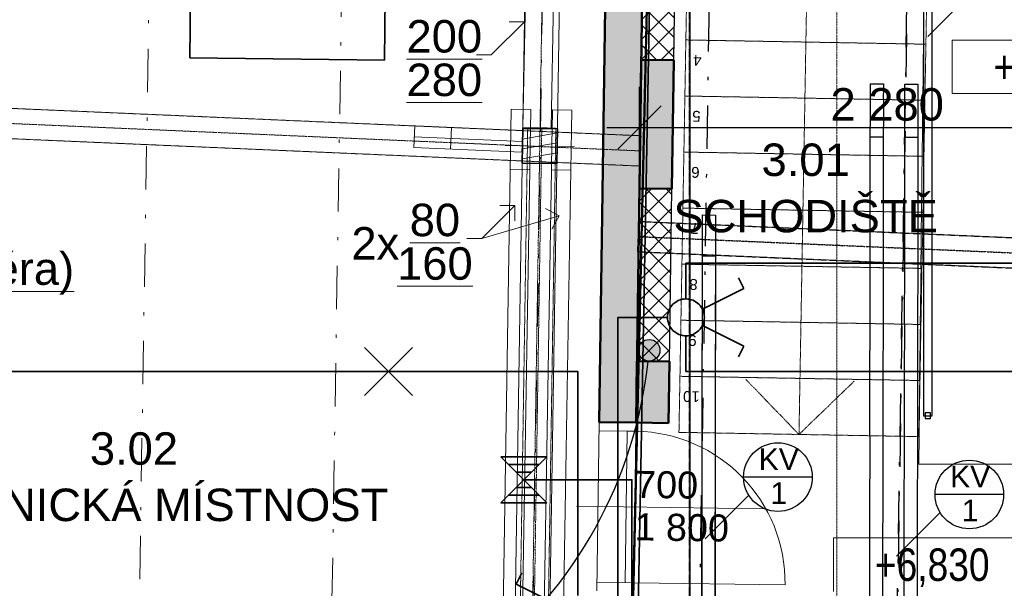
# Model space of a CAD drawing. Header units: millimetres. Extents: x -24674 to 2959, y -2716 to 20653.
# Tile 63 of 161: x -18628 to -14075, y 4326 to 6953. Entities that reach past the tile are written whole.
import ezdxf

# ---------------------------------------------------------------- set-up
doc = ezdxf.new("R2010")
doc.units = ezdxf.units.MM
doc.header["$MEASUREMENT"] = 0
for name, pattern in [('Telekomunikacni vodic', [9.25, 3, -0.75, 3, -0.75, 0.125, -0.75, 0.125, -0.75]), ('Wipeout_Contour', [1000, 0, -1000]), ('Čerchovaná', [450, 200, -117.5, 15, -117.5]), ('Čerchovaná M', [4.5, 2.5, -0.85, 0.3, -0.85]), ('Čerchovaná S', [3.5, 1.5, -0.85, 0.3, -0.85])]:
    doc.linetypes.add(name, pattern=pattern)
for name, color, linetype in [('9._POHLED ZÁPADNÍ_1_Anotace - S', 7, 'Continuous'), ('9._POHLED ZÁPADNÍ_1_Anotace - SP', 7, 'Continuous'), ('9._POHLED ZÁPADNÍ_1_Interiér - schodiště', 7, 'Continuous'), ('9._POHLED ZÁPADNÍ_1_Konstrukce - krov', 7, 'Continuous'), ('9._POHLED ZÁPADNÍ_1_Konstrukce - nosné', 7, 'Continuous'), ('9._POHLED ZÁPADNÍ_1_Kóty - SP', 7, 'Continuous'), ('9._POHLED ZÁPADNÍ_1_LINEA_TABLA', 7, 'Continuous'), ('9._POHLED ZÁPADNÍ_1_Nové_Konstrukce - krov', 7, 'Continuous'), ('9._POHLED ZÁPADNÍ_1_Nové_Kóty - SP', 7, 'Continuous'), ('9._POHLED ZÁPADNÍ_1_Nové_Popis', 7, 'Continuous'), ('9._POHLED ZÁPADNÍ_1_Nové_Situace - terén', 7, 'Continuous'), ('9._POHLED ZÁPADNÍ_1_Nové_Výplně – Řezové', 7, 'Continuous'), ('9._POHLED ZÁPADNÍ_1_Nové_VÝTAH VAR 1', 7, 'Continuous'), ('9._POHLED ZÁPADNÍ_1_Otvory – Dveře', 7, 'Continuous'), ('9._POHLED ZÁPADNÍ_1_Otvory – Značky dveří', 7, 'Continuous'), ('9._POHLED ZÁPADNÍ_1_Popis', 7, 'Continuous'), ('9._POHLED ZÁPADNÍ_1_TZB - elektroinstalace', 7, 'Continuous'), ('9._POHLED ZÁPADNÍ_1_Výplně - Povrchové', 7, 'Continuous'), ('9._POHLED ZÁPADNÍ_1_Výplně – Řezové', 7, 'Continuous'), ('9._POHLED ZÁPADNÍ_1_VÝTAH VAR 1', 7, 'Continuous'), ('9._POHLED ZÁPADNÍ_1_Značky - řezy', 7, 'Continuous'), ('9._POHLED ZÁPADNÍ_1_Zóny', 7, 'Continuous')]:
    doc.layers.add(name, color=color, linetype=linetype)
doc.styles.add('GENEROVANÝ_STYL_1', font='txt')
doc.styles.add('GENEROVANÝ_STYL_2', font='txt')
doc.styles.add('GENEROVANÝ_STYL_3', font='txt')
pattern_1 = [(45, (0, -9e-13), (-45.96194, 45.96194), []), (135, (0, -9e-13), (45.96194, 45.96194), [])]

msp = doc.modelspace()

# ---------------------------------------------------------------- hatches: boundary and pattern name
at = {"layer": '9._POHLED ZÁPADNÍ_1_Nové_Popis', "linetype": 'Continuous', "lineweight": 25}
msp.add_hatch(color=1, dxfattribs=at).paths.add_polyline_path([(-15767.5, 5425.4), (-15763.7, 5406.2), (-15752.9, 5390), (-15736.7, 5379.2), (-15717.5, 5375.4), (-15698.4, 5379.2), (-15682.2, 5390), (-15671.3, 5406.2), (-15667.5, 5425.4), (-15671.3, 5444.5), (-15682.2, 5460.7), (-15698.4, 5471.5), (-15717.5, 5475.4), (-15736.7, 5471.5), (-15752.9, 5460.7), (-15763.7, 5444.5)])
at = {"layer": '9._POHLED ZÁPADNÍ_1_Nové_Výplně – Řezové', "linetype": 'Continuous', "lineweight": 20, "true_color": 0xffaaaa}
h = msp.add_hatch(dxfattribs=at)
h.set_pattern_fill('Zdivo___tvárnice_01_0001', color=21, style=0, pattern_type=2)
h.set_pattern_definition(pattern_1)
h.paths.add_polyline_path([(-15743.3, 7494.6), (-15753.9, 6767.1), (-15603.9, 6765), (-15593.3, 7492.5)])
h = msp.add_hatch(dxfattribs=at)
h.set_pattern_fill('Zdivo___tvárnice_01_0001', color=21, style=0, pattern_type=2)
h.set_pattern_definition(pattern_1)
h.paths.add_polyline_path([(-15612.5, 6170.6), (-15762.5, 6172.8), (-15774.2, 5375.3), (-15624.2, 5373.1)])
at = {"layer": '9._POHLED ZÁPADNÍ_1_Výplně – Řezové', "linetype": 'Continuous', "lineweight": 13}
for points in [[(-15913.2, 7497.1), (-15948.3, 5093.7), (-15778.3, 5091.2), (-15743.3, 7494.6), (-15843.3, 7496)], [(-15612.5, 6170.7), (-15603.9, 6765), (-15753.9, 6767.1), (-15762.5, 6172.8)], [(-15628.3, 5089), (-15624.2, 5373.1), (-15774.2, 5375.3), (-15778.3, 5091.2)]]:
    msp.add_hatch(color=254, dxfattribs=at).paths.add_polyline_path(points)

# ---------------------------------------------------------------- linework, layer by layer
at = {"layer": '9._POHLED ZÁPADNÍ_1_Anotace - S', "color": 8, "linetype": 'Continuous', "lineweight": 13}
for p, q in [((-16447.6, 6789.7), (-16294.4, 6942.9)), ((-16294.4, 6942.9), (-16365.2, 6942.9)), ((-16294.4, 6942.9), (-16294.4, 6872.2)), ((-16516.3, 6789.7), (-16447.6, 6789.7)), ((-16491.1, 5941.1), (-16337.9, 6094.3)), ((-16337.9, 6094.3), (-16408.6, 6094.3)), ((-16337.9, 6094.3), (-16337.9, 6023.6)), ((-16134.3, 6047), (-16196.5, 6080.7)), ((-16491.1, 5941.1), (-16134.3, 6047)), ((-16134.3, 6047), (-16168, 5984.9)), ((-16559.8, 5941.1), (-16491.1, 5941.1))]:
    msp.add_line(p, q, dxfattribs=at)
at = {"layer": '9._POHLED ZÁPADNÍ_1_Anotace - SP', "color": 154, "linetype": 'Continuous', "lineweight": 13}
for p, q in [((-13404.1, 6858.5), (-14316.5, 6858.5)), ((-14316.5, 6858.5), (-14316.5, 6611.5)), ((-14316.5, 6611.5), (-13404.1, 6611.5)), ((-13952.6, 4558.4), (-14865.1, 4558.4)), ((-14865.1, 4558.4), (-14865.1, 4311.3))]:
    msp.add_line(p, q, dxfattribs=at)
at = {"layer": '9._POHLED ZÁPADNÍ_1_Konstrukce - krov', "color": 8, "linetype": 'Čerchovaná', "lineweight": 13}
for p, q in [((-17984.1, 9968), (-18074.3, 4270)), ((-17095.2, 9865.5), (-17183.9, 4269.5))]:
    msp.add_line(p, q, dxfattribs=at)
at = {"layer": '9._POHLED ZÁPADNÍ_1_Konstrukce - krov', "color": 8, "linetype": 'Continuous', "lineweight": 13}
for p, q in [((-16422.3, 2455.4), (-16355, 6539.6)), ((-16355, 6539.6), (-16265, 6538.2)), ((-16165, 6536.5), (-16075, 6535)), ((-16632, 6454.5), (-16636.3, 6354.6)), ((-16269.5, 6261), (-16359.5, 6262.5)), ((-16079.6, 6257.9), (-16169.6, 6259.4))]:
    msp.add_line(p, q, dxfattribs=at)
at = {"layer": '9._POHLED ZÁPADNÍ_1_Konstrukce - krov', "color": 8, "linetype": 'Čerchovaná M', "lineweight": 13}
msp.add_line((-15761, 6276.5), (-15754.9, 6416.3), dxfattribs=at)
at = {"layer": '9._POHLED ZÁPADNÍ_1_Konstrukce - nosné', "color": 7, "linetype": 'Continuous', "lineweight": 50}
msp.add_line((-15778.3, 5091.2), (-15948.3, 5093.7), dxfattribs=at)
at = {"layer": '9._POHLED ZÁPADNÍ_1_Konstrukce - nosné', "color": 7, "linetype": 'Continuous', "lineweight": 50, "flags": 128}
for points in [[(-15778.3, 5091.2), (-15743.3, 7494.6)], [(-15917.3, 7221.1), (-15948.3, 5093.7)], [(-15753.9, 6767.1), (-15762.5, 6172.8)], [(-15603.9, 6765), (-15753.9, 6767.1)], [(-15612.5, 6170.7), (-15603.9, 6765)], [(-15762.5, 6172.8), (-15612.5, 6170.7)], [(-15774.2, 5375.3), (-15778.3, 5091.2)], [(-15624.2, 5373.1), (-15774.2, 5375.3)], [(-15628.3, 5089), (-15624.2, 5373.1)], [(-15778.3, 5091.2), (-15628.3, 5089)]]:
    msp.add_lwpolyline(points, dxfattribs=at)
at = {"layer": '9._POHLED ZÁPADNÍ_1_LINEA_TABLA', "color": 251, "linetype": 'Continuous', "lineweight": 13, "true_color": 0x6a6a6a}
msp.add_line((-14471.4, 4898.8), (-13118.3, 4898.8), dxfattribs=at)
at = {"layer": '9._POHLED ZÁPADNÍ_1_Nové_Konstrukce - krov', "color": 1, "linetype": 'Čerchovaná M', "lineweight": 25}
msp.add_line((-15770.1, 5880.8), (-15764, 6020.7), dxfattribs=at)
at = {"layer": '9._POHLED ZÁPADNÍ_1_Nové_Kóty - SP', "color": 1, "linetype": 'Continuous', "lineweight": 25}
for p, q in [((-15762.5, 6154.4), (-15762.5, 6641.9)), ((-15662.5, 6554.4), (-15862.5, 6354.4)), ((-15912.5, 6454.4), (-15762.5, 6454.4))]:
    msp.add_line(p, q, dxfattribs=at)
at = {"layer": '9._POHLED ZÁPADNÍ_1_Nové_Popis', "color": 1, "linetype": 'Continuous', "lineweight": 25}
for p, q in [((-14963.6, 4839.4), (-15280.8, 4839.4)), ((-15256.9, 4755.7), (-15458.5, 4554.1)), ((-14078.6, 4759.1), (-14395.8, 4759.1)), ((-14371.9, 4675.4), (-14573.5, 4473.8))]:
    msp.add_line(p, q, dxfattribs=at)
for centre, radius in [((-15717.5, 5425.4), 50), ((-15122.2, 4839.4), 158.6), ((-14237.2, 4759.1), 158.6)]:
    msp.add_circle(centre, radius, dxfattribs=at)
msp.add_arc((-17754.8, 5594.4), 2044.2, 308.2984, 353.8543, dxfattribs=at)
at = {"layer": '9._POHLED ZÁPADNÍ_1_Nové_Situace - terén', "color": 1, "linetype": 'Continuous', "lineweight": 25, "flags": 128}
for points in [[(-15743.3, 7494.6), (-15753.9, 6767.1), (-15603.9, 6765), (-15593.3, 7492.5)], [(-15612.5, 6170.6), (-15762.5, 6172.8), (-15774.2, 5375.3), (-15624.2, 5373.1)]]:
    msp.add_lwpolyline(points, close=True, dxfattribs=at)
at = {"layer": '9._POHLED ZÁPADNÍ_1_Nové_VÝTAH VAR 1', "color": 1, "linetype": 'Continuous', "lineweight": 25, "flags": 128}
msp.add_lwpolyline([(-14442, 5110.7), (-14417, 5110.7), (-14417, 5135.7), (-14442, 5135.7)], close=True, dxfattribs=at)
at = {"layer": '9._POHLED ZÁPADNÍ_1_Otvory – Dveře', "color": 8, "linetype": 'Continuous', "lineweight": 13}
for p, q in [((-15948.3, 5093.7), (-15959.7, 4313.8)), ((-15948.3, 5093.7), (-15948.9, 5053.7)), ((-15948.9, 5053.7), (-15778.9, 5051.2)), ((-15778.3, 5091.2), (-15948.3, 5093.7)), ((-15778.3, 5091.2), (-15948.3, 5093.7)), ((-15778.3, 5091.2), (-15948.3, 5093.7)), ((-15778.3, 5091.2), (-15789.7, 4311.3)), ((-15778.9, 5051.2), (-15778.3, 5091.2)), ((-15829.1, 4351.9), (-15818.9, 5051.8)), ((-15818.9, 5051.8), (-15778.9, 5051.2)), ((-15778.9, 5051.2), (-15789.1, 4351.3)), ((-15959.1, 4353.8), (-15959.7, 4313.8)), ((-15789.1, 4351.3), (-15959.1, 4353.8)), ((-15789.1, 4351.3), (-15829.1, 4351.9)), ((-15789.7, 4311.3), (-15789.1, 4351.3)), ((-15789.1, 4351.3), (-15089.2, 4341.1))]:
    msp.add_line(p, q, dxfattribs=at)
at = {"layer": '9._POHLED ZÁPADNÍ_1_Otvory – Značky dveří', "color": 154, "linetype": 'Continuous', "lineweight": 13}
msp.add_line((-15184, 4692.5), (-16054, 4705.2), dxfattribs=at)
at = {"layer": '9._POHLED ZÁPADNÍ_1_TZB - elektroinstalace', "color": 92, "linetype": 'Continuous', "lineweight": 35, "true_color": 0x00d700}
for p, q in [((-17836.4, 7175.8), (-17840.8, 6775.8)), ((-16940.8, 6766), (-16936.5, 7165.9)), ((-17840.8, 6775.8), (-16940.8, 6766))]:
    msp.add_line(p, q, dxfattribs=at)
at = {"layer": '9._POHLED ZÁPADNÍ_1_TZB - elektroinstalace', "color": 92, "linetype": 'Continuous', "lineweight": 35, "true_color": 0x00d700, "flags": 128}
for points in [[(-15956.6, 4202.6), (-15862.3, 4202.6), (-15862.3, 5137.6), (-15862.3, 5577.6), (-15632.4, 5577.6)], [(-16811.2, 5216.6), (-17033.3, 5438.6)], [(-17033.3, 5216.6), (-16811.2, 5438.6)], [(-16922.3, 5327.6), (-18797.3, 5327.6)], [(-16047.3, 4293.2), (-16047.3, 5327.6), (-16922.3, 5327.6)], [(-16191, 4721.4), (-16403.5, 4933.9)], [(-16403.5, 4721.4), (-16191, 4933.9)], [(-16191, 4933.9), (-16403.5, 4933.9)], [(-16226.4, 4898.4), (-16368.1, 4898.4)], [(-16261.8, 4863), (-16332.7, 4863)], [(-16084.8, 4827.6), (-16297.3, 4827.6)], [(-15994.5, 2952.6), (-15797.3, 2952.6), (-15797.3, 4827.6), (-16084.8, 4827.6)], [(-16261.8, 4792.2), (-16332.7, 4792.2)], [(-16226.4, 4756.8), (-16368.1, 4756.8)], [(-16191, 4721.4), (-16403.5, 4721.4)], [(-16332.1, 4345), (-16306.2, 4396.8)], [(-16332.1, 4345), (-16125, 4241.4)]]:
    msp.add_lwpolyline(points, dxfattribs=at)

# ---------------------------------------------------------------- texts
at = {"layer": '9._POHLED ZÁPADNÍ_1_Anotace - SP', "color": 8, "linetype": 'Continuous', "lineweight": 13, "char_height": 150, "style": 'GENEROVANÝ_STYL_1'}
for s, insert, attachment_point, line_spacing_factor in [('\\A1;{\\pqc;\\fArial|b0|i0|c238|p38;\\L\\L2\\fArial|b0|i0|c238|p38;\\L\\L00\\P\\pqc;\\fArial|b0|i0|c238|p38;28\\fArial|b0|i0|c238|p38;0}', (-16664.6, 6774.3), 5, 0.804162), ('\\A1;{\\pqc;\\fArial|b0|i0|c238|p38;\\L\\L8\\fArial|b0|i0|c238|p38;\\L\\L0\\P\\pqc;\\fArial|b0|i0|c238|p38;160}', (-16708.1, 5925.8), 5, 0.804162), ('\\A1;{\\pql;\\fArial|b0|i0|c238|p38;\\L\\L1\\fArial|b0|i0|c238|p38;\\L\\L3\\fArial|b0|i0|c238|p38;\\L\\L0\\P\\pql;\\fArial|b0|i0|c238|p38;1\\fArial|b0|i0|c238|p38;6\\fArial|b0|i0|c238|p38;0\\fArial|b0|i0|c238|p38; (rozpěra)}', (-19633.8, 5896), 4, 0.927704)]:
    msp.add_mtext(s, dxfattribs=dict(at, insert=insert, attachment_point=attachment_point, line_spacing_factor=line_spacing_factor))
at = {"layer": '9._POHLED ZÁPADNÍ_1_Anotace - SP', "color": 154, "linetype": 'Continuous', "lineweight": 13, "char_height": 150, "attachment_point": 5, "style": 'GENEROVANÝ_STYL_3'}
for s, insert in [('\\A1;{\\pqc;\\fArial Narrow|b0|i0|c238|p34;+\\fArial Narrow|b0|i0|c238|p34;7,10\\fArial Narrow|b0|i0|c238|p34;0}', (-13860.3, 6721.1)), ('\\A1;{\\pqc;\\fArial Narrow|b0|i0|c238|p34;+6,830}', (-14408.8, 4421))]:
    msp.add_mtext(s, dxfattribs=dict(at, insert=insert))
at = {"layer": '9._POHLED ZÁPADNÍ_1_Anotace - SP', "color": 8, "linetype": 'Continuous', "lineweight": 13, "insert": (-16983.5, 5919.5), "char_height": 150, "attachment_point": 5, "style": 'GENEROVANÝ_STYL_1'}
msp.add_mtext('\\A1;{\\pqc;\\fArial|b0|i0|c238|p38;2x}', dxfattribs=at)
at = {"layer": '9._POHLED ZÁPADNÍ_1_Otvory – Značky dveří', "color": 154, "linetype": 'Continuous', "lineweight": 13, "char_height": 125, "rotation": 359.1648, "style": 'GENEROVANÝ_STYL_1'}
for s, insert, attachment_point in [('\\A1;{\\pql;\\pt0;\\fArial|b0|i0|c238|p38;700}', (-15783.4, 4742), 7), ('\\A1;{\\pql;\\pt0;\\fArial|b0|i0|c238|p38;1\xa0800}', (-15784.4, 4672.7), 1)]:
    msp.add_mtext(s, dxfattribs=dict(at, insert=insert, attachment_point=attachment_point))
at = {"layer": '9._POHLED ZÁPADNÍ_1_Popis', "color": 1, "linetype": 'Continuous', "lineweight": 25, "char_height": 100, "attachment_point": 5, "line_spacing_factor": 0.9406, "style": 'GENEROVANÝ_STYL_1'}
for insert in [(-15118.2, 4844), (-14233.2, 4763.7)]:
    msp.add_mtext('\\A1;{\\pqc;\\fArial|b0|i0|c238|p38;KV\\P\\pqc;\\fArial|b0|i0|c238|p38;1}', dxfattribs=dict(at, insert=insert))
at = {"layer": '9._POHLED ZÁPADNÍ_1_Zóny', "color": 154, "linetype": 'Continuous', "lineweight": 13, "char_height": 150, "attachment_point": 2, "style": 'GENEROVANÝ_STYL_1'}
for s, insert in [('\\A1;{\\pqc;\\pt0;\\fArial|b0|i0|c238|p38;3.02}', (-18099.6, 5046.5)), ('\\A1;{\\pqc;\\pt0;\\fArial|b0|i0|c238|p38;TECHNICKÁ MÍSTNOST}', (-18099.6, 4786.3))]:
    msp.add_mtext(s, dxfattribs=dict(at, insert=insert))

# ---------------------------------------------------------------- wipeouts: each hides what was drawn before it
at = {"color": 254, "linetype": 'Wipeout_Contour', "lineweight": 0, "ltscale": 66149.505101}
msp.add_wipeout([(-15547.8, 6859), (-14438, 6839.4), (-14433.4, 7098.4), (-15543.2, 7117.9)], dxfattribs=at).dxf.layer = '9._POHLED ZÁPADNÍ_1_Výplně - Povrchové'
at = {"color": 254, "linetype": 'Wipeout_Contour', "lineweight": 0, "ltscale": 69714.767178}
msp.add_wipeout([(-16301.8, 6450.3), (-16304.3, 6290.3), (-16144.3, 6287.8), (-16141.8, 6447.8)], dxfattribs=at).dxf.layer = '9._POHLED ZÁPADNÍ_1_Výplně – Řezové'

# ---------------------------------------------------------------- next in the draw order: hatches: boundary and pattern name
at = {"layer": '9._POHLED ZÁPADNÍ_1_Výplně – Řezové', "linetype": 'Continuous', "lineweight": 20, "true_color": 0xa86b51}
h = msp.add_hatch(dxfattribs=at)
h.set_pattern_fill('Dřevo_0001', color=35, style=0, pattern_type=2)
h.set_pattern_definition([(10, (0, -9e-13), (-7.81417, 44.31635), [])])
h.paths.add_polyline_path([(-16301.8, 6450.3), (-16304.3, 6290.3), (-16144.3, 6287.8), (-16141.8, 6447.8)])

# ---------------------------------------------------------------- next in the draw order: linework, layer by layer
at = {"layer": '9._POHLED ZÁPADNÍ_1_Interiér - schodiště', "color": 8, "linetype": 'Čerchovaná M', "lineweight": 13}
for p, q in [((-15543.2, 7117.9), (-15547.8, 6859)), ((-14438, 6839.4), (-14433.4, 7098.4)), ((-15547.8, 6859), (-14438, 6839.4))]:
    msp.add_line(p, q, dxfattribs=at)
at = {"layer": '9._POHLED ZÁPADNÍ_1_Konstrukce - krov', "color": 8, "linetype": 'Čerchovaná', "lineweight": 13}
msp.add_line((-16167.1, 9784.9), (-16254.3, 4274.9), dxfattribs=at)
at = {"layer": '9._POHLED ZÁPADNÍ_1_Konstrukce - krov', "color": 8, "linetype": 'Continuous', "lineweight": 13}
for p, q in [((-16255.7, 9431.4), (-16395.7, 432.5)), ((-16095.7, 9428.9), (-16235.8, 430)), ((-16301.1, 6454.2), (-16257.8, 8653.8)), ((-16127.9, 8651.3), (-16171.1, 6451.7)), ((-16265, 6538.2), (-16332.3, 2453.9)), ((-16232.3, 2452.3), (-16165, 6536.5)), ((-16075, 6535), (-16142.3, 2450.8)), ((-16171.1, 6451.7), (-16301.1, 6454.2)), ((-16304.1, 6390.2), (-16803.7, 6411.9))]:
    msp.add_line(p, q, dxfattribs=at)
at = {"layer": '9._POHLED ZÁPADNÍ_1_Konstrukce - krov', "color": 251, "linetype": 'Čerchovaná S', "lineweight": 13, "true_color": 0x6a6a6a}
for p, q in [((-16175.7, 9430.1), (-16315.7, 431.2)), ((-20301.6, 6544), (-15758, 6346.4)), ((-16214, 6452.7), (-16270.3, 2833.2))]:
    msp.add_line(p, q, dxfattribs=at)
at = {"layer": '9._POHLED ZÁPADNÍ_1_Konstrukce - krov', "color": 8, "linetype": 'Čerchovaná M', "lineweight": 13}
for p, q in [((-20298.5, 6613.9), (-15754.9, 6416.3)), ((-20304.6, 6474), (-15761, 6276.5)), ((-16279, 6453.7), (-16335.3, 2834.2)), ((-16279, 6453.7), (-16149, 6451.7)), ((-16149, 6451.7), (-16205.3, 2832.1))]:
    msp.add_line(p, q, dxfattribs=at)
at = {"layer": '9._POHLED ZÁPADNÍ_1_Konstrukce - krov', "color": 1, "linetype": 'Continuous', "lineweight": 20}
for p, q in [((-16221.8, 6449), (-16220.6, 6529)), ((-16303.1, 6370.3), (-16383.1, 6371.5)), ((-16143.1, 6367.8), (-16063.1, 6366.6)), ((-16224.3, 6289.1), (-16225.6, 6209.1))]:
    msp.add_line(p, q, dxfattribs=at)
at = {"layer": '9._POHLED ZÁPADNÍ_1_Konstrukce - krov', "color": 8, "linetype": 'Continuous', "lineweight": 13, "flags": 128}
msp.add_lwpolyline([(-16302, 6440.1), (-16801.5, 6461.8), (-16805.8, 6361.9), (-16306.3, 6340.2)], close=True, dxfattribs=at)
at = {"layer": '9._POHLED ZÁPADNÍ_1_Konstrukce - krov', "color": 7, "linetype": 'Continuous', "lineweight": 35, "flags": 128}
msp.add_lwpolyline([(-16301.8, 6450.3), (-16304.3, 6290.3), (-16144.3, 6287.8), (-16141.8, 6447.8)], close=True, dxfattribs=at)
at = {"layer": '9._POHLED ZÁPADNÍ_1_Konstrukce - krov', "color": 1, "linetype": 'Continuous', "lineweight": 20}
msp.add_point((-16223.1, 6369), dxfattribs=at)

# ---------------------------------------------------------------- next in the draw order: wipeouts: each hides what was drawn before it
at = {"color": 254, "linetype": 'Wipeout_Contour', "lineweight": 0, "ltscale": 65735.364458}
msp.add_wipeout([(-15552.3, 6600), (-14442.5, 6580.5), (-14438, 6839.4), (-15547.8, 6859)], dxfattribs=at).dxf.layer = '9._POHLED ZÁPADNÍ_1_Výplně - Povrchové'

# ---------------------------------------------------------------- next in the draw order: linework, layer by layer
at = {"layer": '9._POHLED ZÁPADNÍ_1_Interiér - schodiště', "color": 8, "linetype": 'Čerchovaná M', "lineweight": 13}
for p, q in [((-15547.8, 6859), (-15552.3, 6600)), ((-14438, 6839.4), (-15547.8, 6859)), ((-14442.5, 6580.5), (-14438, 6839.4)), ((-15552.3, 6600), (-14442.5, 6580.5))]:
    msp.add_line(p, q, dxfattribs=at)
at = {"layer": '9._POHLED ZÁPADNÍ_1_Nové_Konstrukce - krov', "color": 1, "linetype": 'Continuous', "lineweight": 25}
for p, q in [((-14694.7, 6655.7), (-14634.7, 6655.6)), ((-14534.7, 6655.5), (-14474.7, 6655.4))]:
    msp.add_line(p, q, dxfattribs=at)
at = {"layer": '9._POHLED ZÁPADNÍ_1_Nové_Popis', "color": 1, "linetype": 'Continuous', "lineweight": 25}
msp.add_line((-14227.9, 7076.7), (-14429.5, 6875), dxfattribs=at)

# ---------------------------------------------------------------- next in the draw order: texts
at = {"layer": '9._POHLED ZÁPADNÍ_1_Interiér - schodiště', "color": 8, "linetype": 'Continuous', "lineweight": 13, "insert": (-15475, 6764.8), "char_height": 50, "attachment_point": 4, "rotation": 178.9912, "style": 'GENEROVANÝ_STYL_1'}
msp.add_mtext('\\A1;{\\pql;\\fArial|b0|i0|c238|p38;4}', dxfattribs=at)

# ---------------------------------------------------------------- next in the draw order: wipeouts: each hides what was drawn before it
at = {"color": 254, "linetype": 'Wipeout_Contour', "lineweight": 0, "ltscale": 65335.03342}
msp.add_wipeout([(-15556.9, 6341.1), (-14447.1, 6321.5), (-14442.5, 6580.5), (-15552.3, 6600)], dxfattribs=at).dxf.layer = '9._POHLED ZÁPADNÍ_1_Výplně - Povrchové'

# ---------------------------------------------------------------- next in the draw order: linework, layer by layer
at = {"layer": '9._POHLED ZÁPADNÍ_1_Interiér - schodiště', "color": 8, "linetype": 'Čerchovaná M', "lineweight": 13}
for p, q in [((-15552.3, 6600), (-15556.9, 6341.1)), ((-14442.5, 6580.5), (-15552.3, 6600)), ((-14447.1, 6321.5), (-14442.5, 6580.5)), ((-15556.9, 6341.1), (-14447.1, 6321.5))]:
    msp.add_line(p, q, dxfattribs=at)
at = {"layer": '9._POHLED ZÁPADNÍ_1_Nové_Konstrukce - krov', "color": 1, "linetype": 'Continuous', "lineweight": 25}
for p, q in [((-14635.1, 6409.2), (-14695.1, 6409.3)), ((-14475.1, 6409), (-14535.1, 6409.1))]:
    msp.add_line(p, q, dxfattribs=at)
at = {"layer": '9._POHLED ZÁPADNÍ_1_Nové_Kóty - SP', "color": 1, "linetype": 'Continuous', "lineweight": 25}
msp.add_line((-15762.5, 6454.4), (-13482.8, 6454.4), dxfattribs=at)

# ---------------------------------------------------------------- next in the draw order: texts
at = {"layer": '9._POHLED ZÁPADNÍ_1_Interiér - schodiště', "color": 8, "linetype": 'Continuous', "lineweight": 13, "insert": (-15479.5, 6506.3), "char_height": 50, "attachment_point": 4, "rotation": 178.9912, "style": 'GENEROVANÝ_STYL_1'}
msp.add_mtext('\\A1;{\\pql;\\fArial|b0|i0|c238|p38;5}', dxfattribs=at)
at = {"layer": '9._POHLED ZÁPADNÍ_1_Kóty - SP', "color": 1, "linetype": 'Continuous', "lineweight": 25, "insert": (-14879.1, 6484.4), "char_height": 150, "width": 512.914, "attachment_point": 7, "style": 'GENEROVANÝ_STYL_2'}
msp.add_mtext('\\A1;{\\pql;\\fArial|b0|i0|c0|p38;2\xa0280}', dxfattribs=at)

# ---------------------------------------------------------------- next in the draw order: wipeouts: each hides what was drawn before it
at = {"color": 254, "linetype": 'Wipeout_Contour', "lineweight": 0, "ltscale": 64948.76813}
msp.add_wipeout([(-15561.5, 6082.1), (-14451.6, 6062.5), (-14447.1, 6321.5), (-15556.9, 6341.1)], dxfattribs=at).dxf.layer = '9._POHLED ZÁPADNÍ_1_Výplně - Povrchové'

# ---------------------------------------------------------------- next in the draw order: linework, layer by layer
at = {"layer": '9._POHLED ZÁPADNÍ_1_Interiér - schodiště', "color": 8, "linetype": 'Čerchovaná M', "lineweight": 13}
for p, q in [((-15556.9, 6341.1), (-15561.5, 6082.1)), ((-14447.1, 6321.5), (-15556.9, 6341.1)), ((-14451.6, 6062.5), (-14447.1, 6321.5)), ((-15561.5, 6082.1), (-14451.6, 6062.5))]:
    msp.add_line(p, q, dxfattribs=at)

# ---------------------------------------------------------------- next in the draw order: texts
at = {"layer": '9._POHLED ZÁPADNÍ_1_Interiér - schodiště', "color": 8, "linetype": 'Continuous', "lineweight": 13, "insert": (-15484.1, 6247.3), "char_height": 50, "attachment_point": 4, "rotation": 178.9912, "style": 'GENEROVANÝ_STYL_1'}
msp.add_mtext('\\A1;{\\pql;\\fArial|b0|i0|c238|p38;6}', dxfattribs=at)
at = {"layer": '9._POHLED ZÁPADNÍ_1_Zóny', "color": 154, "linetype": 'Continuous', "lineweight": 13, "insert": (-14994.1, 6380.6), "char_height": 150, "attachment_point": 2, "style": 'GENEROVANÝ_STYL_1'}
msp.add_mtext('\\A1;{\\pqc;\\pt0;\\fArial|b0|i0|c238|p38;3.01}', dxfattribs=at)

# ---------------------------------------------------------------- next in the draw order: wipeouts: each hides what was drawn before it
at = {"color": 254, "linetype": 'Wipeout_Contour', "lineweight": 0, "ltscale": 64576.8218}
msp.add_wipeout([(-15566, 5823.1), (-14456.2, 5803.6), (-14451.6, 6062.5), (-15561.5, 6082.1)], dxfattribs=at).dxf.layer = '9._POHLED ZÁPADNÍ_1_Výplně - Povrchové'

# ---------------------------------------------------------------- next in the draw order: linework, layer by layer
at = {"layer": '9._POHLED ZÁPADNÍ_1_Interiér - schodiště', "color": 8, "linetype": 'Čerchovaná M', "lineweight": 13}
for p, q in [((-15561.5, 6082.1), (-15566, 5823.1)), ((-14451.6, 6062.5), (-15561.5, 6082.1)), ((-14456.2, 5803.6), (-14451.6, 6062.5)), ((-15566, 5823.1), (-14456.2, 5803.6))]:
    msp.add_line(p, q, dxfattribs=at)
at = {"layer": '9._POHLED ZÁPADNÍ_1_Nové_Konstrukce - krov', "color": 1, "linetype": 'Continuous', "lineweight": 25}
for p, q in [((-15470.9, 6050.4), (-15410.9, 6050.3)), ((-15411.2, 5859.6), (-15471.2, 5859.7))]:
    msp.add_line(p, q, dxfattribs=at)

# ---------------------------------------------------------------- next in the draw order: texts
at = {"layer": '9._POHLED ZÁPADNÍ_1_Interiér - schodiště', "color": 8, "linetype": 'Continuous', "lineweight": 13, "insert": (-15488.6, 5987.9), "char_height": 50, "attachment_point": 4, "rotation": 178.9912, "style": 'GENEROVANÝ_STYL_1'}
msp.add_mtext('\\A1;{\\pql;\\fArial|b0|i0|c238|p38;7}', dxfattribs=at)
at = {"layer": '9._POHLED ZÁPADNÍ_1_Zóny', "color": 154, "linetype": 'Continuous', "lineweight": 13, "insert": (-14994.1, 6120.3), "char_height": 150, "attachment_point": 2, "style": 'GENEROVANÝ_STYL_1'}
msp.add_mtext('\\A1;{\\pqc;\\pt0;\\fArial|b0|i0|c238|p38;SCHODIŠTĚ}', dxfattribs=at)

# ---------------------------------------------------------------- next in the draw order: wipeouts: each hides what was drawn before it
at = {"color": 254, "linetype": 'Wipeout_Contour', "lineweight": 0, "ltscale": 64219.444055}
msp.add_wipeout([(-15570.6, 5564.2), (-14460.8, 5544.6), (-14456.2, 5803.6), (-15566, 5823.1)], dxfattribs=at).dxf.layer = '9._POHLED ZÁPADNÍ_1_Výplně - Povrchové'

# ---------------------------------------------------------------- next in the draw order: linework, layer by layer
at = {"layer": '9._POHLED ZÁPADNÍ_1_Interiér - schodiště', "color": 8, "linetype": 'Čerchovaná M', "lineweight": 13}
for p, q in [((-15566, 5823.1), (-15570.6, 5564.2)), ((-14456.2, 5803.6), (-15566, 5823.1)), ((-14460.8, 5544.6), (-14456.2, 5803.6)), ((-15570.6, 5564.2), (-14460.8, 5544.6))]:
    msp.add_line(p, q, dxfattribs=at)
at = {"layer": '9._POHLED ZÁPADNÍ_1_TZB - elektroinstalace', "color": 92, "linetype": 'Continuous', "lineweight": 35, "true_color": 0x00d700, "flags": 128}
for points in [[(-15547.3, 5662.7), (-15547.3, 5827.6), (-6422.3, 5827.6), (-6422.3, 9077.6)], [(-15279.8, 5711.3), (-15304.1, 5760)], [(-15279.8, 5711.3), (-15474.3, 5614.1)]]:
    msp.add_lwpolyline(points, dxfattribs=at)

# ---------------------------------------------------------------- next in the draw order: texts
at = {"layer": '9._POHLED ZÁPADNÍ_1_Interiér - schodiště', "color": 8, "linetype": 'Continuous', "lineweight": 13, "insert": (-15493.2, 5729.4), "char_height": 50, "attachment_point": 4, "rotation": 178.9912, "style": 'GENEROVANÝ_STYL_1'}
msp.add_mtext('\\A1;{\\pql;\\fArial|b0|i0|c238|p38;8}', dxfattribs=at)

# ---------------------------------------------------------------- next in the draw order: wipeouts: each hides what was drawn before it
at = {"color": 254, "linetype": 'Wipeout_Contour', "lineweight": 0, "ltscale": 63876.880262}
msp.add_wipeout([(-15575.1, 5305.2), (-14465.3, 5285.7), (-14460.8, 5544.6), (-15570.6, 5564.2)], dxfattribs=at).dxf.layer = '9._POHLED ZÁPADNÍ_1_Výplně - Povrchové'

# ---------------------------------------------------------------- next in the draw order: linework, layer by layer
at = {"layer": '9._POHLED ZÁPADNÍ_1_Interiér - schodiště', "color": 8, "linetype": 'Čerchovaná M', "lineweight": 13}
for p, q in [((-15570.6, 5564.2), (-15575.1, 5305.2)), ((-14460.8, 5544.6), (-15570.6, 5564.2)), ((-14465.3, 5285.7), (-14460.8, 5544.6)), ((-15575.1, 5305.2), (-14465.3, 5285.7))]:
    msp.add_line(p, q, dxfattribs=at)
at = {"layer": '9._POHLED ZÁPADNÍ_1_Nové_Konstrukce - krov', "color": 1, "linetype": 'Čerchovaná M', "lineweight": 25}
msp.add_line((-15764, 6020.7), (-491.5, 5356.6), dxfattribs=at)
at = {"layer": '9._POHLED ZÁPADNÍ_1_TZB - elektroinstalace', "color": 92, "linetype": 'Continuous', "lineweight": 35, "true_color": 0x00d700, "flags": 128}
for points in [[(-15547.3, 5662.7, 0.414214), (-15632.4, 5577.6)], [(-15462.2, 5577.6, 0.414214), (-15547.3, 5662.7)], [(-15632.4, 5577.6, 0.414214), (-15547.3, 5492.5)], [(-15547.3, 5492.5, 0.414214), (-15462.2, 5577.6)]]:
    msp.add_lwpolyline(points, format="xyb", dxfattribs=at)
for points in [[(-15279.8, 5443.9), (-15474.3, 5541.1)], [(-15279.8, 5443.9), (-15304.1, 5395.2)]]:
    msp.add_lwpolyline(points, dxfattribs=at)

# ---------------------------------------------------------------- next in the draw order: texts
at = {"layer": '9._POHLED ZÁPADNÍ_1_Interiér - schodiště', "color": 8, "linetype": 'Continuous', "lineweight": 13, "insert": (-15497.8, 5470.4), "char_height": 50, "attachment_point": 4, "rotation": 178.9912, "style": 'GENEROVANÝ_STYL_1'}
msp.add_mtext('\\A1;{\\pql;\\fArial|b0|i0|c238|p38;9}', dxfattribs=at)

# ---------------------------------------------------------------- next in the draw order: wipeouts: each hides what was drawn before it
at = {"color": 254, "linetype": 'Wipeout_Contour', "lineweight": 0, "ltscale": 63549.370849}
msp.add_wipeout([(-14465.3, 5285.7), (-15575.1, 5305.2), (-15579.7, 5046.3), (-14469.9, 5026.7)], dxfattribs=at).dxf.layer = '9._POHLED ZÁPADNÍ_1_Výplně - Povrchové'

# ---------------------------------------------------------------- next in the draw order: linework, layer by layer
at = {"layer": '9._POHLED ZÁPADNÍ_1_Interiér - schodiště', "color": 8, "linetype": 'Čerchovaná M', "lineweight": 13}
for p, q in [((-14983.7, 7367.1), (-15020.2, 5295.4)), ((-14983.7, 7367.1), (-15020.2, 5295.4)), ((-15575.1, 5305.2), (-15579.7, 5046.3)), ((-14465.3, 5285.7), (-15575.1, 5305.2)), ((-15024.8, 5036.5), (-15270.3, 5290.8)), ((-15024.8, 5036.5), (-15270.3, 5290.8)), ((-15020.2, 5295.4), (-15024.8, 5036.5)), ((-15020.2, 5295.4), (-15024.8, 5036.5)), ((-14770.4, 5282), (-15024.8, 5036.5)), ((-14770.4, 5282), (-15024.8, 5036.5)), ((-14469.9, 5026.7), (-14465.3, 5285.7)), ((-15579.7, 5046.3), (-14469.9, 5026.7))]:
    msp.add_line(p, q, dxfattribs=at)
at = {"layer": '9._POHLED ZÁPADNÍ_1_LINEA_TABLA', "color": 251, "linetype": 'Continuous', "lineweight": 13, "true_color": 0x6a6a6a}
msp.add_line((-14425, 8903.3), (-14471.4, 4898.8), dxfattribs=at)
at = {"layer": '9._POHLED ZÁPADNÍ_1_Nové_Konstrukce - krov', "color": 1, "linetype": 'Čerchovaná', "lineweight": 25}
for p, q in [((-15398.1, 9705.8), (-15483.3, 4325.8)), ((-14484.7, 9725.7), (-14571.2, 4261.4)), ((-14484.7, 9587), (-14568.3, 4309.6))]:
    msp.add_line(p, q, dxfattribs=at)
at = {"layer": '9._POHLED ZÁPADNÍ_1_Nové_Konstrukce - krov', "color": 1, "linetype": 'Continuous', "lineweight": 25}
for p, q in [((-14700.2, 2461.8), (-14694.7, 6655.7)), ((-14634.7, 6655.6), (-14640.2, 2461.7)), ((-14540.2, 2461.6), (-14534.7, 6655.5)), ((-14474.7, 6655.4), (-14480.2, 2461.5)), ((-15475.5, 2500.4), (-15470.9, 6050.4)), ((-15410.9, 6050.3), (-15415.5, 2500.3))]:
    msp.add_line(p, q, dxfattribs=at)
at = {"layer": '9._POHLED ZÁPADNÍ_1_Nové_Konstrukce - krov', "color": 1, "linetype": 'Čerchovaná S', "lineweight": 25}
msp.add_line((-15767, 5950.8), (-494.6, 5286.7), dxfattribs=at)
at = {"layer": '9._POHLED ZÁPADNÍ_1_Nové_Konstrukce - krov', "color": 1, "linetype": 'Čerchovaná M', "lineweight": 25}
msp.add_line((-15770.1, 5880.8), (-497.6, 5216.8), dxfattribs=at)
at = {"layer": '9._POHLED ZÁPADNÍ_1_Nové_Konstrukce - krov', "color": 1, "linetype": 'Continuous', "lineweight": 25, "flags": 128}
msp.add_lwpolyline([(-15410.9, 6050.3), (-15415.5, 2500.3), (-15475.5, 2500.4), (-15470.9, 6050.4)], close=True, dxfattribs=at)
at = {"layer": '9._POHLED ZÁPADNÍ_1_Nové_Popis', "color": 1, "linetype": 'Čerchovaná M', "lineweight": 25}
msp.add_line((-15532.3, 8764.3), (-15532.3, 750.7), dxfattribs=at)
at = {"layer": '9._POHLED ZÁPADNÍ_1_Nové_VÝTAH VAR 1', "color": 1, "linetype": 'Continuous', "lineweight": 25, "flags": 128}
msp.add_lwpolyline([(-14449.5, 5123.2), (-14409.5, 5123.2), (-14409.5, 8815.5), (-14449.5, 8815.5)], close=True, dxfattribs=at)
msp.add_lwpolyline([(-14449.5, 5123.2), (-14409.5, 5123.2), (-14409.5, 8815.5), (-14449.5, 8815.5)], close=True, dxfattribs=at)
at = {"layer": '9._POHLED ZÁPADNÍ_1_Otvory – Dveře', "color": 8, "linetype": 'Continuous', "lineweight": 13}
msp.add_arc((-15789.1, 4351.3), 700, 359.1648, 89.1648, dxfattribs=at)
at = {"layer": '9._POHLED ZÁPADNÍ_1_TZB - elektroinstalace', "color": 92, "linetype": 'Telekomunikacni vodic', "lineweight": 35, "true_color": 0x00d700, "flags": 128}
for points in [[(-922.3, 12024.8), (-922.3, 7577.6), (-15672.3, 9452.6), (-15797.3, 4108.9), (-15797.3, 2827.6), (-17422.3, 2827.6), (-17422.3, 3077.6)], [(-10922.3, 8505.4), (-10922.3, 8757.7), (-15672.3, 9452.6), (-15797.3, 4108.9), (-15797.3, 2827.6), (-17422.3, 2827.6), (-17422.3, 3077.6)], [(-7047.3, 8005.4), (-7047.3, 8293.5), (-10547.3, 8702.6), (-15672.3, 9452.6), (-15797.3, 4108.9), (-15797.3, 2827.6), (-17422.3, 2827.6), (-17422.3, 3077.6)], [(-15600, 8952.6), (-15681, 8952.6), (-15797.3, 4108.9), (-15795, 2827.6), (-17422.3, 2827.6), (-17422.3, 3077.6)]]:
    msp.add_lwpolyline(points, dxfattribs=at)
at = {"layer": '9._POHLED ZÁPADNÍ_1_TZB - elektroinstalace', "color": 92, "linetype": 'Continuous', "lineweight": 35, "true_color": 0x00d700, "flags": 128}
for points in [[(-5922.3, 7952.6), (-5922.3, 8062), (-15672.3, 9327.6), (-15795, 2827.6), (-17422.3, 2827.6), (-17422.3, 3077.6)], [(-16047.3, 3005.4), (-16047.3, 3952.6), (-15797.3, 3952.6), (-15672.3, 9327.6), (-11047.3, 8702.6), (-1047.3, 7452.6), (-1047.3, 4827.6)], [(-15547.3, 5492.5), (-15547.3, 5327.6), (-11047.3, 5327.6), (-11047.3, 4577.6)]]:
    msp.add_lwpolyline(points, dxfattribs=at)
at = {"layer": '9._POHLED ZÁPADNÍ_1_VÝTAH VAR 1', "color": 154, "linetype": 'Continuous', "lineweight": 13}
msp.add_line((-15528.6, 9197.1), (-15528.6, 584.5), dxfattribs=at)
at = {"layer": '9._POHLED ZÁPADNÍ_1_Značky - řezy', "color": 154, "linetype": 'Čerchovaná S', "lineweight": 13}
msp.add_line((-14850.1, 19646), (-14850.1, -411.8), dxfattribs=at)

# ---------------------------------------------------------------- next in the draw order: texts
at = {"layer": '9._POHLED ZÁPADNÍ_1_Interiér - schodiště', "color": 8, "linetype": 'Continuous', "lineweight": 13, "insert": (-15483.3, 5211.1), "char_height": 50, "attachment_point": 4, "rotation": 178.9912, "style": 'GENEROVANÝ_STYL_1'}
msp.add_mtext('\\A1;{\\pql;\\fArial|b0|i0|c238|p38;10}', dxfattribs=at)

doc.saveas('drawing.dxf')
